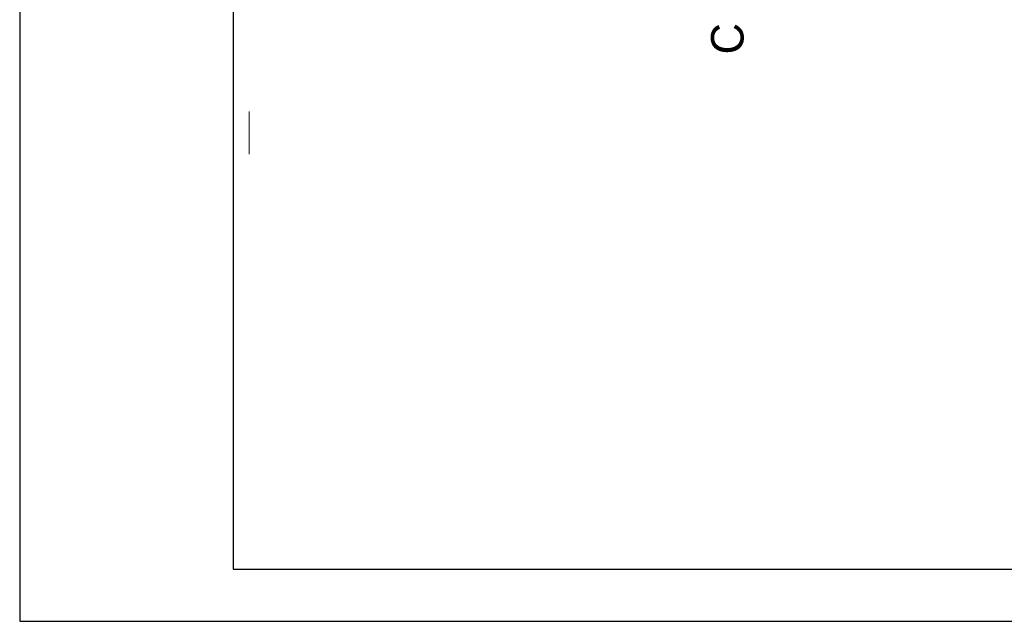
# Model space of a CAD drawing. Extents: x -497945 to -454853, y -17656 to 94650.
# Tile 8 of 62: x -497945 to -486421, y 19026 to 26064. Entities that reach past the tile are written whole.
import ezdxf

# ---------------------------------------------------------------- set-up
doc = ezdxf.new("R2010")
doc.units = 0
doc.header["$MEASUREMENT"] = 0
doc.layers.get('0').update_dxf_attribs({"color": 252})
doc.layers.add('_TABELA', color=7, linetype='Continuous')
doc.layers.add('ARCH TABELA_Nr_Pióra__21', color=252, linetype='Continuous', lineweight=9)
doc.layers.add('INWENT OPISY_Nr_Pióra__21', color=252, linetype='Continuous', lineweight=9)
doc.styles.add('GENERATED_STYLE_5', font='txt')

# ---------------------------------------------------------------- blocks, each defined once
blk = doc.blocks.new('A$C685E8BDF')
at = {"layer": 'ARCH TABELA_Nr_Pióra__21', "color": 252, "linetype": 'Continuous'}
blk.add_line((-23429, -3874), (-23429, -3374), dxfattribs=at)
blk.add_line((-23429, -3874), (-23429, -3374), dxfattribs=at)
at = {"layer": 'INWENT OPISY_Nr_Pióra__21', "color": 252, "linetype": 'Continuous', "insert": (-18023, -2524), "char_height": 380, "attachment_point": 2, "rotation": 90, "style": 'GENERATED_STYLE_5'}
blk.add_mtext('{C}', dxfattribs=at)

msp = doc.modelspace()

# ---------------------------------------------------------------- block references
msp.add_blockref('A$C685E8BDF', (-471830, 28365))

# ---------------------------------------------------------------- next in the draw order: linework, layer by layer
at = {"layer": '_TABELA', "color": 7}
msp.add_lwpolyline([(-497945, 48726), (-455945, 48726), (-497945, 48726), (-497945, 19026), (-455945, 19026), (-455945, 48726)], dxfattribs=at)
msp.add_lwpolyline([(-456545, 48116), (-495445, 48116), (-495445, 19636), (-456545, 19636)], close=True, dxfattribs=at)

doc.saveas('drawing.dxf')
